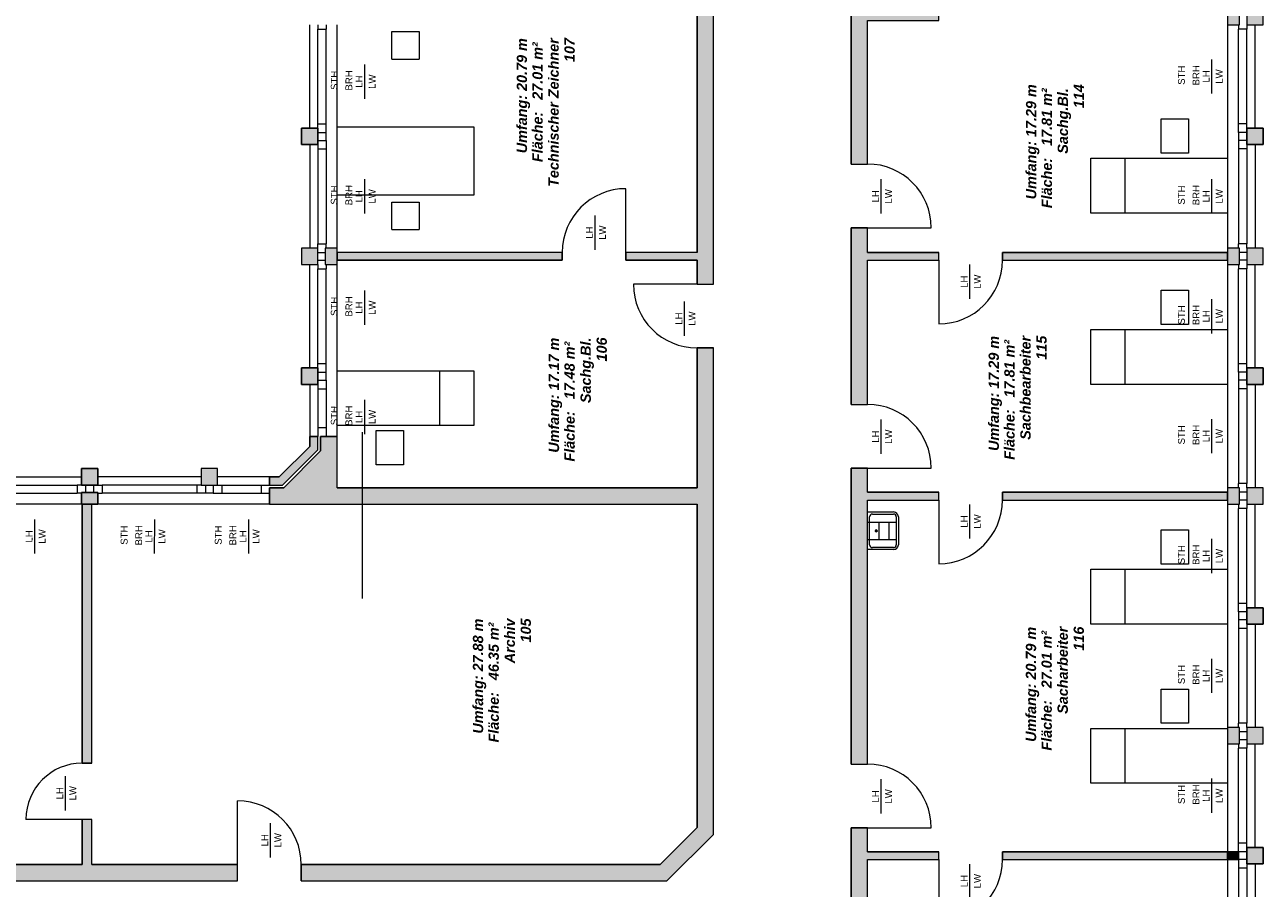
# Model space of a CAD drawing. Header units: metres. Extents: x -167 to 152, y -127 to 99.
# Tile 220 of 225: x 16 to 34, y 69 to 81. Entities that reach past the tile are written whole.
import ezdxf

# ---------------------------------------------------------------- set-up
doc = ezdxf.new("R2010")
doc.units = ezdxf.units.M
doc.layers.add('_OG 1 - B (3D)', color=7, linetype='Continuous', lineweight=9)
doc.layers.add('COE_Bestand-allg.', color=7, linetype='Continuous', lineweight=9)
doc.styles.add('Arial', font='arial.ttf')
doc.styles.add('Arial (bold italic)', font='arialbi.ttf')

# ---------------------------------------------------------------- blocks, each defined once
blk = doc.blocks.new('Group-17')
at = {"layer": 'COE_Bestand-allg.', "linetype": 'Continuous', "lineweight": 0, "transparency": 33554687}
for points in [[(28.405, 79.205), (28.405, 81.3), (29.445, 81.3), (29.445, 81.415), (28.405, 81.415), (28.405, 84.8), (29.445, 84.8), (29.445, 84.915), (28.405, 84.915), (28.405, 85.265), (28.165, 85.265), (28.165, 79.205)], [(26.155, 77.45), (26.155, 81.765), (25.915, 81.765), (25.915, 77.915), (24.875, 77.915), (24.875, 77.8), (25.915, 77.8), (25.915, 77.45)], [(33.838, 81.238), (33.838, 81.478), (33.665, 81.478), (33.665, 81.238)], [(34.185, 81.238), (34.185, 81.478), (33.945, 81.478), (33.945, 81.238)], [(20.375, 79.488), (20.375, 79.728), (20.135, 79.728), (20.135, 79.488)], [(34.185, 79.488), (34.185, 79.728), (33.945, 79.728), (33.945, 79.488)], [(28.405, 75.695), (28.405, 77.8), (29.445, 77.8), (29.445, 77.915), (28.405, 77.915), (28.405, 78.275), (28.165, 78.275), (28.165, 75.695)], [(20.375, 77.738), (20.375, 77.978), (20.135, 77.978), (20.135, 77.738)], [(20.655, 77.738), (20.655, 77.978), (20.483, 77.978), (20.483, 77.738)], [(33.838, 77.738), (33.838, 77.978), (33.665, 77.978), (33.665, 77.738)], [(34.185, 77.738), (34.185, 77.978), (33.945, 77.978), (33.945, 77.738)], [(23.945, 77.8), (23.945, 77.915), (20.655, 77.915), (20.655, 77.8)], [(33.665, 77.8), (33.665, 77.915), (30.375, 77.915), (30.375, 77.8)], [(25.915, 74.238), (25.915, 69.517), (25.376, 68.978), (20.132, 68.978), (20.132, 68.738), (25.475, 68.738), (26.155, 69.418), (26.155, 76.52), (25.915, 76.52), (25.915, 74.478), (20.655, 74.478), (20.655, 75.228), (20.415, 75.228), (20.415, 75.017), (19.876, 74.478), (19.67, 74.478), (19.67, 74.238)], [(20.375, 75.988), (20.375, 76.228), (20.135, 76.228), (20.135, 75.988)], [(34.185, 75.988), (34.185, 76.228), (33.945, 76.228), (33.945, 75.988)], [(20.375, 75.033), (20.375, 75.228), (20.255, 75.228), (20.255, 75.083), (19.809, 74.638), (19.67, 74.638), (19.67, 74.518), (19.859, 74.518)], [(17.16, 74.518), (17.16, 74.758), (16.92, 74.758), (16.92, 74.518)], [(18.91, 74.518), (18.91, 74.758), (18.67, 74.758), (18.67, 74.518)], [(28.405, 70.445), (28.405, 74.3), (29.445, 74.3), (29.445, 74.415), (28.405, 74.415), (28.405, 74.765), (28.165, 74.765), (28.165, 70.445)], [(17.16, 74.238), (17.16, 74.41), (16.92, 74.41), (16.92, 74.238)], [(33.665, 74.3), (33.665, 74.415), (30.375, 74.415), (30.375, 74.3)], [(33.838, 74.238), (33.838, 74.478), (33.665, 74.478), (33.665, 74.238)], [(34.185, 74.238), (34.185, 74.478), (33.945, 74.478), (33.945, 74.238)], [(17.075, 70.458), (17.075, 74.238), (16.93, 74.238), (16.93, 70.458)], [(34.185, 72.488), (34.185, 72.728), (33.945, 72.728), (33.945, 72.488)], [(33.838, 70.738), (33.838, 70.978), (33.665, 70.978), (33.665, 70.738)], [(34.185, 70.738), (34.185, 70.978), (33.945, 70.978), (33.945, 70.738)], [(19.202, 68.738), (19.202, 68.978), (17.075, 68.978), (17.075, 69.638), (16.93, 69.638), (16.93, 68.978), (14.877, 68.978), (14.877, 68.738)], [(28.405, 66.95), (28.405, 69.05), (29.445, 69.05), (29.445, 69.165), (28.405, 69.165), (28.405, 69.515), (28.165, 69.515), (28.165, 66.95)], [(33.665, 69.05), (33.665, 69.165), (30.375, 69.165), (30.375, 69.05)], [(33.825, 69.05), (33.825, 69.165), (33.665, 69.165), (33.665, 69.05)], [(34.185, 68.988), (34.185, 69.228), (33.945, 69.228), (33.945, 68.988)]]:
    blk.add_hatch(color=252, dxfattribs=at).paths.add_polyline_path(points)
at = {"layer": 'COE_Bestand-allg.', "color": 7, "linetype": 'Continuous', "lineweight": 9, "transparency": 33554687}
for p, q in [((28.165, 79.205), (28.165, 85.265)), ((25.915, 77.915), (25.915, 81.765)), ((26.155, 77.45), (26.155, 81.765)), ((20.255, 79.728), (20.255, 81.238)), ((20.375, 81.238), (20.375, 81.175)), ((20.495, 81.238), (20.495, 81.175)), ((20.655, 77.978), (20.655, 81.238)), ((28.405, 79.205), (28.405, 81.3)), ((33.665, 81.238), (33.665, 77.978)), ((33.825, 81.238), (33.825, 81.175)), ((33.945, 81.238), (33.945, 81.175)), ((34.065, 79.728), (34.065, 81.238)), ((20.375, 79.79), (20.375, 81.175)), ((20.375, 81.175), (20.495, 81.175)), ((20.495, 79.79), (20.495, 81.175)), ((21.455, 80.738), (21.455, 81.138)), ((21.455, 81.138), (21.855, 81.138)), ((21.855, 81.138), (21.855, 80.738)), ((33.825, 79.79), (33.825, 81.175)), ((33.945, 81.175), (33.825, 81.175)), ((33.945, 79.79), (33.945, 81.175)), ((21.455, 80.738), (21.855, 80.738)), ((33.434, 80.233), (33.436, 80.732)), ((21.059, 80.158), (21.061, 80.657)), ((20.375, 79.728), (20.375, 79.79)), ((20.375, 79.79), (20.495, 79.79)), ((20.495, 79.665), (20.495, 79.79)), ((33.825, 79.665), (33.825, 79.79)), ((33.945, 79.79), (33.825, 79.79)), ((33.945, 79.728), (33.945, 79.79)), ((20.375, 79.665), (20.495, 79.665)), ((20.495, 79.55), (20.495, 79.665)), ((33.825, 79.665), (33.825, 79.55)), ((33.945, 79.665), (33.825, 79.665)), ((20.255, 79.488), (20.255, 77.978)), ((20.375, 79.55), (20.495, 79.55)), ((20.375, 79.488), (20.375, 79.425)), ((20.375, 79.425), (20.375, 78.04)), ((20.375, 79.425), (20.495, 79.425)), ((20.495, 79.55), (20.495, 79.425)), ((20.495, 79.425), (20.495, 78.04)), ((33.825, 79.55), (33.825, 79.425)), ((33.945, 79.55), (33.825, 79.55)), ((33.825, 79.425), (33.825, 78.04)), ((33.945, 79.425), (33.825, 79.425)), ((33.945, 79.488), (33.945, 79.425)), ((33.945, 79.425), (33.945, 78.04)), ((34.065, 79.488), (34.065, 77.978)), ((32.165, 79.288), (32.165, 78.488)), ((28.165, 79.205), (28.405, 79.205)), ((21.059, 78.483), (21.061, 78.982)), ((28.605, 78.483), (28.605, 78.983)), ((33.434, 78.483), (33.436, 78.982)), ((24.875, 77.915), (24.875, 78.845)), ((21.455, 78.248), (21.455, 78.648)), ((21.455, 78.648), (21.855, 78.648)), ((21.855, 78.648), (21.855, 78.248)), ((24.425, 77.953), (24.425, 78.453)), ((21.455, 78.248), (21.855, 78.248)), ((28.165, 75.695), (28.165, 78.275)), ((28.165, 78.275), (28.405, 78.275)), ((28.405, 78.275), (29.335, 78.275)), ((28.405, 77.915), (28.405, 78.275)), ((20.375, 77.978), (20.375, 78.04)), ((20.375, 78.04), (20.495, 78.04)), ((20.495, 77.978), (20.495, 78.04)), ((33.825, 77.978), (33.825, 78.04)), ((33.945, 78.04), (33.825, 78.04)), ((33.945, 77.978), (33.945, 78.04)), ((20.375, 77.915), (20.483, 77.915)), ((20.375, 77.8), (20.483, 77.8)), ((23.945, 77.915), (20.655, 77.915)), ((23.945, 77.8), (20.655, 77.8)), ((23.945, 77.915), (23.945, 77.8)), ((24.875, 77.8), (24.875, 77.915)), ((25.915, 77.915), (24.875, 77.915)), ((25.915, 77.8), (24.875, 77.8)), ((25.915, 77.45), (25.915, 77.8)), ((28.405, 77.915), (29.445, 77.915)), ((28.405, 75.695), (28.405, 77.8)), ((28.405, 77.8), (29.445, 77.8)), ((29.445, 77.8), (29.445, 77.915)), ((29.445, 77.8), (29.445, 76.87)), ((30.375, 77.915), (33.665, 77.915)), ((30.375, 77.8), (30.375, 77.915)), ((30.375, 77.8), (33.665, 77.8)), ((33.945, 77.915), (33.838, 77.915)), ((33.945, 77.8), (33.838, 77.8)), ((20.255, 76.228), (20.255, 77.738)), ((20.375, 77.738), (20.375, 77.675)), ((20.375, 76.29), (20.375, 77.675)), ((20.375, 77.675), (20.495, 77.675)), ((20.495, 77.738), (20.495, 77.675)), ((20.495, 76.29), (20.495, 77.675)), ((20.655, 75.228), (20.655, 77.738)), ((29.901, 77.236), (29.901, 77.736)), ((33.665, 77.738), (33.665, 74.478)), ((33.825, 77.738), (33.825, 77.675)), ((33.825, 76.29), (33.825, 77.675)), ((33.945, 77.675), (33.825, 77.675)), ((33.945, 77.738), (33.945, 77.675)), ((33.945, 76.29), (33.945, 77.675)), ((34.065, 76.228), (34.065, 77.738)), ((25.915, 77.45), (24.985, 77.45)), ((25.915, 77.45), (26.155, 77.45)), ((21.059, 76.858), (21.061, 77.357)), ((25.733, 76.698), (25.733, 77.198)), ((33.434, 76.733), (33.436, 77.232)), ((32.165, 76.788), (32.165, 75.988)), ((25.915, 74.478), (25.915, 76.52)), ((25.915, 76.52), (26.155, 76.52)), ((26.155, 69.418), (26.155, 76.52)), ((20.495, 76.29), (20.375, 76.29)), ((20.375, 76.228), (20.375, 76.29)), ((20.495, 76.165), (20.495, 76.29)), ((22.155, 75.388), (22.155, 76.188)), ((33.825, 76.165), (33.825, 76.29)), ((33.945, 76.29), (33.825, 76.29)), ((33.945, 76.228), (33.945, 76.29)), ((20.255, 75.988), (20.255, 75.228)), ((20.375, 76.165), (20.495, 76.165)), ((20.375, 76.05), (20.495, 76.05)), ((20.375, 75.988), (20.375, 75.925)), ((20.495, 76.05), (20.495, 76.165)), ((20.495, 76.05), (20.495, 75.925)), ((33.825, 76.165), (33.825, 76.05)), ((33.945, 76.165), (33.825, 76.165)), ((33.825, 76.05), (33.825, 75.925)), ((33.945, 76.05), (33.825, 76.05)), ((33.945, 75.988), (33.945, 75.925)), ((34.065, 75.988), (34.065, 74.478)), ((20.375, 75.925), (20.375, 75.353)), ((20.375, 75.925), (20.495, 75.925)), ((20.495, 75.925), (20.495, 75.353)), ((33.825, 75.925), (33.825, 74.54)), ((33.945, 75.925), (33.825, 75.925)), ((33.945, 75.925), (33.945, 74.54)), ((21.059, 75.263), (21.061, 75.762)), ((28.165, 75.695), (28.405, 75.695)), ((28.605, 74.974), (28.605, 75.474)), ((33.434, 74.983), (33.436, 75.482)), ((20.375, 75.353), (20.375, 75.228)), ((20.495, 75.353), (20.375, 75.353)), ((20.495, 75.353), (20.495, 75.228)), ((21.025, 72.862), (21.025, 75.291)), ((20.255, 75.083), (19.809, 74.638)), ((20.255, 75.083), (20.255, 75.228)), ((20.255, 75.228), (20.375, 75.228)), ((20.375, 75.033), (20.375, 75.228)), ((20.415, 75.017), (20.415, 75.228)), ((20.415, 75.228), (20.655, 75.228)), ((20.655, 74.478), (20.655, 75.228)), ((20.375, 75.033), (19.859, 74.518)), ((20.415, 75.017), (19.876, 74.478)), ((28.165, 70.445), (28.165, 74.765)), ((28.165, 74.765), (28.405, 74.765)), ((28.405, 74.765), (29.335, 74.765)), ((28.405, 74.415), (28.405, 74.765)), ((15.41, 74.638), (16.92, 74.638)), ((18.67, 74.638), (17.16, 74.638)), ((19.67, 74.638), (18.91, 74.638)), ((19.67, 74.638), (19.809, 74.638)), ((19.67, 74.518), (19.67, 74.638)), ((33.825, 74.478), (33.825, 74.54)), ((33.945, 74.54), (33.825, 74.54)), ((33.945, 74.478), (33.945, 74.54)), ((15.473, 74.518), (16.857, 74.518)), ((15.473, 74.398), (16.857, 74.398)), ((16.92, 74.518), (16.857, 74.518)), ((16.857, 74.518), (16.857, 74.398)), ((16.92, 74.398), (16.857, 74.398)), ((16.982, 74.518), (16.982, 74.41)), ((17.097, 74.518), (17.097, 74.41)), ((17.16, 74.518), (17.223, 74.518)), ((17.16, 74.398), (17.223, 74.398)), ((18.607, 74.518), (17.223, 74.518)), ((17.223, 74.518), (17.223, 74.398)), ((18.607, 74.398), (17.223, 74.398)), ((18.67, 74.518), (18.607, 74.518)), ((18.607, 74.518), (18.607, 74.398)), ((18.732, 74.398), (18.607, 74.398)), ((18.732, 74.518), (18.732, 74.398)), ((18.847, 74.398), (18.732, 74.398)), ((18.847, 74.518), (18.847, 74.398)), ((18.847, 74.398), (18.972, 74.398)), ((18.91, 74.518), (18.972, 74.518)), ((18.972, 74.518), (19.67, 74.518)), ((18.972, 74.518), (18.972, 74.398)), ((18.972, 74.398), (19.67, 74.398)), ((19.545, 74.518), (19.545, 74.398)), ((19.67, 74.518), (19.859, 74.518)), ((19.67, 74.478), (19.876, 74.478)), ((19.67, 74.238), (19.67, 74.478)), ((20.655, 74.478), (25.915, 74.478)), ((28.405, 74.415), (29.445, 74.415)), ((29.445, 74.3), (29.445, 74.415)), ((30.375, 74.415), (33.665, 74.415)), ((30.375, 74.3), (30.375, 74.415)), ((33.945, 74.415), (33.838, 74.415)), ((16.92, 74.238), (13.66, 74.238)), ((16.93, 70.458), (16.93, 74.238)), ((17.075, 70.458), (17.075, 74.238)), ((19.67, 74.238), (17.16, 74.238)), ((19.67, 74.238), (25.915, 74.238)), ((25.915, 69.517), (25.915, 74.238)), ((28.405, 70.445), (28.405, 74.3)), ((28.405, 74.3), (29.445, 74.3)), ((29.445, 74.3), (29.445, 73.37)), ((29.901, 73.736), (29.901, 74.236)), ((30.375, 74.3), (33.665, 74.3)), ((33.665, 74.238), (33.665, 70.978)), ((33.825, 74.238), (33.825, 74.175)), ((33.945, 74.3), (33.838, 74.3)), ((33.945, 74.238), (33.945, 74.175)), ((34.065, 72.728), (34.065, 74.238)), ((16.239, 73.518), (16.241, 74.017)), ((17.989, 73.518), (17.991, 74.017)), ((19.364, 73.518), (19.366, 74.017)), ((28.405, 73.575), (28.405, 74.125)), ((28.405, 74.125), (28.785, 74.125)), ((28.435, 73.645), (28.435, 74.055)), ((28.475, 74.095), (28.785, 74.095)), ((28.825, 74.055), (28.825, 73.645)), ((28.855, 74.055), (28.855, 73.645)), ((33.825, 72.79), (33.825, 74.175)), ((33.945, 74.175), (33.825, 74.175)), ((33.945, 72.79), (33.945, 74.175)), ((28.405, 73.975), (28.825, 73.975)), ((28.512, 73.85), (28.555, 73.85)), ((28.532, 73.871), (28.532, 73.829)), ((28.532, 73.85), (28.532, 73.85)), ((28.568, 73.975), (28.568, 73.725)), ((28.718, 73.975), (28.718, 73.725)), ((28.405, 73.725), (28.825, 73.725)), ((33.434, 73.233), (33.436, 73.732)), ((28.785, 73.575), (28.405, 73.575)), ((28.785, 73.605), (28.475, 73.605)), ((32.165, 73.288), (32.165, 72.488)), ((33.825, 72.665), (33.825, 72.79)), ((33.945, 72.79), (33.825, 72.79)), ((33.945, 72.728), (33.945, 72.79)), ((33.825, 72.665), (33.825, 72.55)), ((33.945, 72.665), (33.825, 72.665)), ((33.825, 72.55), (33.825, 72.425)), ((33.945, 72.55), (33.825, 72.55)), ((33.825, 72.425), (33.825, 71.04)), ((33.945, 72.425), (33.825, 72.425)), ((33.945, 72.488), (33.945, 72.425)), ((33.945, 72.425), (33.945, 71.04)), ((34.065, 72.488), (34.065, 70.978)), ((33.434, 71.483), (33.436, 71.982)), ((32.165, 70.965), (32.165, 70.165)), ((33.825, 70.978), (33.825, 71.04)), ((33.945, 71.04), (33.825, 71.04)), ((33.945, 70.978), (33.945, 71.04)), ((33.945, 70.915), (33.838, 70.915)), ((33.945, 70.8), (33.838, 70.8)), ((33.665, 70.738), (33.665, 67.478)), ((33.825, 70.738), (33.825, 70.675)), ((33.825, 69.29), (33.825, 70.675)), ((33.945, 70.675), (33.825, 70.675)), ((33.945, 70.738), (33.945, 70.675)), ((33.945, 69.29), (33.945, 70.675)), ((34.065, 69.228), (34.065, 70.738)), ((17.075, 70.458), (16.93, 70.458)), ((28.165, 70.445), (28.405, 70.445)), ((16.688, 69.769), (16.688, 70.269)), ((28.605, 69.723), (28.605, 70.223)), ((33.434, 69.733), (33.436, 70.232)), ((19.202, 68.978), (19.202, 69.908)), ((16.93, 69.638), (16.11, 69.638)), ((16.93, 68.978), (16.93, 69.638)), ((17.075, 69.638), (16.93, 69.638)), ((17.075, 68.978), (17.075, 69.638)), ((19.683, 69.083), (19.683, 69.583)), ((25.915, 69.517), (25.376, 68.978)), ((28.165, 66.95), (28.165, 69.515)), ((28.165, 69.515), (28.405, 69.515)), ((28.405, 69.515), (29.335, 69.515)), ((28.405, 69.165), (28.405, 69.515)), ((26.155, 69.418), (25.475, 68.738)), ((28.405, 69.165), (29.445, 69.165)), ((29.445, 69.05), (29.445, 69.165)), ((30.375, 69.165), (33.825, 69.165)), ((30.375, 69.05), (30.375, 69.165)), ((33.825, 69.165), (33.825, 69.29)), ((33.945, 69.29), (33.825, 69.29)), ((33.825, 69.165), (33.825, 69.05)), ((33.945, 69.165), (33.825, 69.165)), ((33.945, 69.228), (33.945, 69.29)), ((14.877, 68.978), (16.93, 68.978)), ((17.075, 68.978), (19.202, 68.978)), ((19.202, 68.738), (19.202, 68.978)), ((20.132, 68.978), (25.376, 68.978)), ((20.132, 68.738), (20.132, 68.978)), ((28.405, 66.95), (28.405, 69.05)), ((28.405, 69.05), (29.445, 69.05)), ((29.445, 69.05), (29.445, 68.12)), ((29.901, 68.486), (29.901, 68.986)), ((30.375, 69.05), (33.825, 69.05)), ((33.825, 69.05), (33.825, 68.925)), ((33.945, 69.05), (33.825, 69.05)), ((33.945, 68.988), (33.945, 68.925)), ((34.065, 68.988), (34.065, 67.478)), ((33.825, 68.925), (33.825, 67.54)), ((33.945, 68.925), (33.825, 68.925)), ((33.945, 68.925), (33.945, 67.54)), ((14.877, 68.738), (19.202, 68.738)), ((20.132, 68.738), (25.475, 68.738))]:
    blk.add_line(p, q, dxfattribs=at)
at = {"layer": 'COE_Bestand-allg.', "color": 7, "linetype": 'Continuous', "lineweight": 9, "transparency": 33554687, "flags": 128}
for points in [[(28.405, 79.205), (28.405, 81.3), (29.445, 81.3), (29.445, 81.415), (28.405, 81.415), (28.405, 84.8), (29.445, 84.8), (29.445, 84.915), (28.405, 84.915), (28.405, 85.265), (28.165, 85.265), (28.165, 79.205)], [(26.155, 77.45), (26.155, 81.765), (25.915, 81.765), (25.915, 77.915), (24.875, 77.915), (24.875, 77.8), (25.915, 77.8), (25.915, 77.45)], [(33.838, 81.238), (33.838, 81.478), (33.665, 81.478), (33.665, 81.238)], [(33.665, 81.478), (33.665, 81.238), (33.838, 81.238), (33.838, 81.478)], [(34.185, 81.238), (34.185, 81.478), (33.945, 81.478), (33.945, 81.238)], [(33.945, 81.478), (33.945, 81.238), (34.185, 81.238), (34.185, 81.478)], [(20.375, 79.488), (20.375, 79.728), (20.135, 79.728), (20.135, 79.488)], [(20.375, 79.728), (20.375, 79.488), (20.135, 79.488), (20.135, 79.728)], [(20.655, 78.748), (20.655, 79.748), (22.655, 79.748), (22.655, 78.748)], [(34.185, 79.488), (34.185, 79.728), (33.945, 79.728), (33.945, 79.488)], [(33.945, 79.488), (33.945, 79.728), (34.185, 79.728), (34.185, 79.488)], [(33.665, 79.288), (33.665, 78.488), (31.665, 78.488), (31.665, 79.288)], [(28.405, 75.695), (28.405, 77.8), (29.445, 77.8), (29.445, 77.915), (28.405, 77.915), (28.405, 78.275), (28.165, 78.275), (28.165, 75.695)], [(20.375, 77.738), (20.375, 77.978), (20.135, 77.978), (20.135, 77.738)], [(20.375, 77.738), (20.375, 77.978), (20.135, 77.978), (20.135, 77.738)], [(20.655, 77.738), (20.655, 77.978), (20.483, 77.978), (20.483, 77.738)], [(20.655, 77.738), (20.655, 77.978), (20.483, 77.978), (20.483, 77.738)], [(33.838, 77.738), (33.838, 77.978), (33.665, 77.978), (33.665, 77.738)], [(33.665, 77.978), (33.665, 77.738), (33.838, 77.738), (33.838, 77.978)], [(34.185, 77.738), (34.185, 77.978), (33.945, 77.978), (33.945, 77.738)], [(33.945, 77.978), (33.945, 77.738), (34.185, 77.738), (34.185, 77.978)], [(23.945, 77.8), (23.945, 77.915), (20.655, 77.915), (20.655, 77.8)], [(33.665, 77.8), (33.665, 77.915), (30.375, 77.915), (30.375, 77.8)], [(33.665, 76.788), (33.665, 75.988), (31.665, 75.988), (31.665, 76.788)], [(25.915, 74.238), (25.915, 69.517), (25.376, 68.978), (20.132, 68.978), (20.132, 68.738), (25.475, 68.738), (26.155, 69.418), (26.155, 76.52), (25.915, 76.52), (25.915, 74.478), (20.655, 74.478), (20.655, 75.228), (20.415, 75.228), (20.415, 75.017), (19.876, 74.478), (19.67, 74.478), (19.67, 74.238)], [(20.375, 75.988), (20.375, 76.228), (20.135, 76.228), (20.135, 75.988)], [(20.375, 76.228), (20.375, 75.988), (20.135, 75.988), (20.135, 76.228)], [(20.655, 75.388), (20.655, 76.188), (22.655, 76.188), (22.655, 75.388)], [(34.185, 75.988), (34.185, 76.228), (33.945, 76.228), (33.945, 75.988)], [(33.945, 75.988), (33.945, 76.228), (34.185, 76.228), (34.185, 75.988)], [(20.375, 75.033), (20.375, 75.228), (20.255, 75.228), (20.255, 75.083), (19.809, 74.638), (19.67, 74.638), (19.67, 74.518), (19.859, 74.518)], [(17.16, 74.518), (17.16, 74.758), (16.92, 74.758), (16.92, 74.518)], [(17.16, 74.518), (16.92, 74.518), (16.92, 74.758), (17.16, 74.758)], [(18.91, 74.518), (18.91, 74.758), (18.67, 74.758), (18.67, 74.518)], [(18.67, 74.518), (18.91, 74.518), (18.91, 74.758), (18.67, 74.758)], [(28.405, 70.445), (28.405, 74.3), (29.445, 74.3), (29.445, 74.415), (28.405, 74.415), (28.405, 74.765), (28.165, 74.765), (28.165, 70.445)], [(17.16, 74.238), (17.16, 74.41), (16.92, 74.41), (16.92, 74.238)], [(17.16, 74.238), (16.92, 74.238), (16.92, 74.41), (17.16, 74.41)], [(33.665, 74.3), (33.665, 74.415), (30.375, 74.415), (30.375, 74.3)], [(33.838, 74.238), (33.838, 74.478), (33.665, 74.478), (33.665, 74.238)], [(33.665, 74.478), (33.665, 74.238), (33.838, 74.238), (33.838, 74.478)], [(34.185, 74.238), (34.185, 74.478), (33.945, 74.478), (33.945, 74.238)], [(33.945, 74.478), (33.945, 74.238), (34.185, 74.238), (34.185, 74.478)], [(17.075, 70.458), (17.075, 74.238), (16.93, 74.238), (16.93, 70.458)], [(33.665, 73.288), (33.665, 72.488), (31.665, 72.488), (31.665, 73.288)], [(34.185, 72.488), (34.185, 72.728), (33.945, 72.728), (33.945, 72.488)], [(33.945, 72.488), (33.945, 72.728), (34.185, 72.728), (34.185, 72.488)], [(33.665, 70.965), (33.665, 70.165), (31.665, 70.165), (31.665, 70.965)], [(33.838, 70.738), (33.838, 70.978), (33.665, 70.978), (33.665, 70.738)], [(33.665, 70.978), (33.665, 70.738), (33.838, 70.738), (33.838, 70.978)], [(34.185, 70.738), (34.185, 70.978), (33.945, 70.978), (33.945, 70.738)], [(33.945, 70.978), (33.945, 70.738), (34.185, 70.738), (34.185, 70.978)], [(19.202, 68.738), (19.202, 68.978), (17.075, 68.978), (17.075, 69.638), (16.93, 69.638), (16.93, 68.978), (14.877, 68.978), (14.877, 68.738)], [(28.405, 66.95), (28.405, 69.05), (29.445, 69.05), (29.445, 69.165), (28.405, 69.165), (28.405, 69.515), (28.165, 69.515), (28.165, 66.95)], [(33.665, 69.05), (33.665, 69.165), (30.375, 69.165), (30.375, 69.05)], [(33.825, 69.05), (33.825, 69.165), (33.665, 69.165), (33.665, 69.05)], [(34.185, 68.988), (34.185, 69.228), (33.945, 69.228), (33.945, 68.988)], [(33.945, 68.988), (33.945, 69.228), (34.185, 69.228), (34.185, 68.988)]]:
    blk.add_lwpolyline(points, close=True, dxfattribs=at)
for points in [[(33.095, 79.863), (33.095, 79.363), (32.695, 79.363), (32.695, 79.863), (33.095, 79.863)], [(33.095, 77.363), (33.095, 76.863), (32.695, 76.863), (32.695, 77.363), (33.095, 77.363)], [(21.225, 74.813), (21.225, 75.313), (21.625, 75.313), (21.625, 74.813), (21.225, 74.813)], [(33.095, 73.863), (33.095, 73.363), (32.695, 73.363), (32.695, 73.863), (33.095, 73.863)], [(33.095, 71.54), (33.095, 71.04), (32.695, 71.04), (32.695, 71.54), (33.095, 71.54)]]:
    blk.add_lwpolyline(points, dxfattribs=at)
at = {"layer": 'COE_Bestand-allg.', "color": 7, "linetype": 'Continuous', "lineweight": 9, "transparency": 33554687}
for centre, radius, start, end in [((28.405, 78.275), 0.93, 0, 90), ((24.875, 77.915), 0.93, 90, 180), ((29.445, 77.8), 0.93, 270, 0), ((25.915, 77.45), 0.93, 180, 270), ((28.405, 74.765), 0.93, 0, 90), ((29.445, 74.3), 0.93, 270, 360), ((28.475, 74.055), 0.04, 89.957, 180.0287), ((28.785, 74.055), 0.07, 359.9836, 89.9754), ((28.785, 74.055), 0.04, 359.9714, 89.957), ((28.532, 73.85), 0.0145, 90, 270), ((28.532, 73.85), 0.0102, 90, 270), ((28.532, 73.85), 0.0145, 270, 90), ((28.532, 73.85), 0.0102, 270, 90), ((28.475, 73.645), 0.04, 180.0287, 270.043), ((28.785, 73.645), 0.04, 270.043, 359.9714), ((28.785, 73.645), 0.07, 270.0246, 359.9836), ((16.93, 69.638), 0.82, 90, 180), ((28.405, 69.515), 0.93, 0, 90), ((19.202, 68.978), 0.93, 0, 90), ((29.445, 69.05), 0.93, 270, 0)]:
    blk.add_arc(centre, radius, start, end, dxfattribs=at)
at = {"layer": 'COE_Bestand-allg.', "color": 7, "transparency": 33554687, "line_spacing_factor": 0.25}
for s, insert, char_height, attachment_point, rotation, style in [('Umfang: 20.79 m', (23.28, 79.362), 0.15027, 1, 90, 'Arial (bold italic)'), ('Fläche:   27.01 m² ', (23.508, 79.233), 0.15027, 1, 90, 'Arial (bold italic)'), ('Technischer Zeichner', (23.743, 78.871), 0.15027, 1, 90, 'Arial (bold italic)'), ('107', (23.977, 80.694), 0.1503, 1, 90, 'Arial (bold italic)'), ('STH', (20.565, 80.427), 0.1002, 2, 89.6286, 'Arial'), ('BRH', (20.878, 80.425), 0.1002, 8, 89.6286, 'Arial'), ('STH', (32.94, 80.502), 0.1002, 2, 89.6286, 'Arial'), ('BRH', (33.253, 80.5), 0.1002, 8, 89.6286, 'Arial'), ('LH', (33.301, 80.483), 0.1002, 2, 89.8159, 'Arial'), ('LW', (33.592, 80.482), 0.1002, 8, 89.8159, 'Arial'), ('LH', (20.926, 80.408), 0.1002, 2, 89.8159, 'Arial'), ('LW', (21.217, 80.407), 0.1002, 8, 89.8159, 'Arial'), ('114', (31.417, 80.02), 0.1503, 1, 90, 'Arial (bold italic)'), ('Umfang: 17.29 m', (30.719, 78.689), 0.15027, 1, 90, 'Arial (bold italic)'), ('Fläche:   17.81 m² ', (30.948, 78.56), 0.15027, 1, 90, 'Arial (bold italic)'), ('Sachg.Bl. ', (31.182, 79.355), 0.1503, 1, 90, 'Arial (bold italic)'), ('STH', (20.565, 78.752), 0.1002, 2, 89.6286, 'Arial'), ('BRH', (20.878, 78.75), 0.1002, 8, 89.6286, 'Arial'), ('LH', (20.926, 78.733), 0.1002, 2, 89.8159, 'Arial'), ('LW', (21.217, 78.732), 0.1002, 8, 89.8159, 'Arial'), ('LH', (28.471, 78.733), 0.1002, 2, 90, 'Arial'), ('LW', (28.762, 78.733), 0.1002, 8, 90, 'Arial'), ('STH', (32.94, 78.752), 0.1002, 2, 89.6286, 'Arial'), ('BRH', (33.253, 78.75), 0.1002, 8, 89.6286, 'Arial'), ('LH', (33.301, 78.733), 0.1002, 2, 89.8159, 'Arial'), ('LW', (33.592, 78.732), 0.1002, 8, 89.8159, 'Arial'), ('LH', (24.291, 78.203), 0.1002, 2, 90, 'Arial'), ('LW', (24.582, 78.203), 0.1002, 8, 90, 'Arial'), ('LH', (29.767, 77.486), 0.1002, 2, 90, 'Arial'), ('LW', (30.058, 77.486), 0.1002, 8, 90, 'Arial'), ('STH', (20.565, 77.127), 0.1002, 2, 89.6286, 'Arial'), ('BRH', (20.878, 77.125), 0.1002, 8, 89.6286, 'Arial'), ('LH', (20.926, 77.108), 0.1002, 2, 89.8159, 'Arial'), ('LW', (21.217, 77.107), 0.1002, 8, 89.8159, 'Arial'), ('STH', (32.94, 77.002), 0.1002, 2, 89.6286, 'Arial'), ('BRH', (33.253, 77), 0.1002, 8, 89.6286, 'Arial'), ('LW', (33.592, 76.982), 0.1002, 8, 89.8159, 'Arial'), ('LH', (25.599, 76.948), 0.1002, 2, 90, 'Arial'), ('LW', (25.89, 76.948), 0.1002, 8, 90, 'Arial'), ('LH', (33.301, 76.983), 0.1002, 2, 89.8159, 'Arial'), ('Umfang: 17.17 m', (23.748, 74.99), 0.15027, 1, 90, 'Arial (bold italic)'), ('Sachg.Bl.', (24.212, 75.715), 0.1503, 1, 90, 'Arial (bold italic)'), ('106', (24.446, 76.322), 0.1503, 1, 90, 'Arial (bold italic)'), ('Umfang: 17.29 m', (30.173, 75.016), 0.15027, 1, 90, 'Arial (bold italic)'), ('Fläche:   17.81 m² ', (30.402, 74.887), 0.15027, 1, 90, 'Arial (bold italic)'), ('Sachbearbeiter', (30.637, 75.179), 0.15027, 1, 90, 'Arial (bold italic)'), ('115', (30.871, 76.348), 0.1503, 1, 90, 'Arial (bold italic)'), ('Fläche:   17.48 m² ', (23.977, 74.861), 0.15027, 1, 90, 'Arial (bold italic)'), ('STH', (20.565, 75.532), 0.1002, 2, 89.6286, 'Arial'), ('BRH', (20.878, 75.53), 0.1002, 8, 89.6286, 'Arial'), ('LH', (20.926, 75.513), 0.1002, 2, 89.8159, 'Arial'), ('LW', (21.217, 75.512), 0.1002, 8, 89.8159, 'Arial'), ('LH', (28.471, 75.224), 0.1002, 2, 90, 'Arial'), ('LW', (28.762, 75.224), 0.1002, 8, 90, 'Arial'), ('STH', (32.94, 75.252), 0.1002, 2, 89.6286, 'Arial'), ('BRH', (33.253, 75.25), 0.1002, 8, 89.6286, 'Arial'), ('LH', (33.301, 75.233), 0.1002, 2, 89.8159, 'Arial'), ('LW', (33.592, 75.232), 0.1002, 8, 89.8159, 'Arial'), ('LH', (29.767, 73.986), 0.1002, 2, 90, 'Arial'), ('LW', (30.058, 73.986), 0.1002, 8, 90, 'Arial'), ('LH', (16.106, 73.768), 0.1002, 2, 89.8159, 'Arial'), ('LW', (16.397, 73.767), 0.1002, 8, 89.8159, 'Arial'), ('STH', (17.495, 73.787), 0.1002, 2, 89.6286, 'Arial'), ('BRH', (17.808, 73.785), 0.1002, 8, 89.6286, 'Arial'), ('LH', (17.856, 73.768), 0.1002, 2, 89.8159, 'Arial'), ('LW', (18.147, 73.767), 0.1002, 8, 89.8159, 'Arial'), ('STH', (18.87, 73.787), 0.1002, 2, 89.6286, 'Arial'), ('BRH', (19.183, 73.785), 0.1002, 8, 89.6286, 'Arial'), ('LH', (19.231, 73.768), 0.1002, 2, 89.8159, 'Arial'), ('LW', (19.522, 73.767), 0.1002, 8, 89.8159, 'Arial'), ('STH', (32.94, 73.502), 0.1002, 2, 89.6286, 'Arial'), ('BRH', (33.253, 73.5), 0.1002, 8, 89.6286, 'Arial'), ('LH', (33.301, 73.483), 0.1002, 2, 89.8159, 'Arial'), ('LW', (33.592, 73.482), 0.1002, 8, 89.8159, 'Arial'), ('105', (23.337, 72.22), 0.1503, 1, 90, 'Arial (bold italic)'), ('Umfang: 27.88 m', (22.639, 70.889), 0.15027, 1, 90, 'Arial (bold italic)'), ('Fläche:   46.35 m² ', (22.868, 70.76), 0.15027, 1, 90, 'Arial (bold italic)'), ('Archiv', (23.102, 71.917), 0.1503, 1, 90, 'Arial (bold italic)'), ('Sacharbeiter', (31.18, 71.178), 0.15027, 1, 90, 'Arial (bold italic)'), ('116', (31.415, 72.101), 0.1503, 1, 90, 'Arial (bold italic)'), ('Umfang: 20.79 m', (30.717, 70.769), 0.15027, 1, 90, 'Arial (bold italic)'), ('Fläche:   27.01 m² ', (30.946, 70.641), 0.15027, 1, 90, 'Arial (bold italic)'), ('STH', (32.94, 71.752), 0.1002, 2, 89.6286, 'Arial'), ('BRH', (33.253, 71.75), 0.1002, 8, 89.6286, 'Arial'), ('LW', (33.592, 71.732), 0.1002, 8, 89.8159, 'Arial'), ('LH', (33.301, 71.733), 0.1002, 2, 89.8159, 'Arial'), ('LH', (16.554, 70.019), 0.1002, 2, 90, 'Arial'), ('LW', (16.845, 70.019), 0.1002, 8, 90, 'Arial'), ('LH', (28.471, 69.973), 0.1002, 2, 90, 'Arial'), ('LW', (28.762, 69.973), 0.1002, 8, 90, 'Arial'), ('STH', (32.94, 70.002), 0.1002, 2, 89.6286, 'Arial'), ('BRH', (33.253, 70), 0.1002, 8, 89.6286, 'Arial'), ('LH', (33.301, 69.983), 0.1002, 2, 89.8159, 'Arial'), ('LW', (33.592, 69.982), 0.1002, 8, 89.8159, 'Arial'), ('LH', (19.549, 69.333), 0.1002, 2, 90, 'Arial'), ('LW', (19.84, 69.333), 0.1002, 8, 90, 'Arial'), ('LH', (29.767, 68.736), 0.1002, 2, 90, 'Arial'), ('LW', (30.058, 68.736), 0.1002, 8, 90, 'Arial')]:
    blk.add_mtext(s, dxfattribs=dict(at, insert=insert, char_height=char_height, attachment_point=attachment_point, rotation=rotation, style=style))
blk = doc.blocks.new('OG 1 - B (3D)')
at = {"layer": 'COE_Bestand-allg.', "color": 7, "transparency": 33554687}
blk.add_blockref('Group-17', (0, 0), dxfattribs=at)

msp = doc.modelspace()

# ---------------------------------------------------------------- block references
at = {"layer": '_OG 1 - B (3D)'}
msp.add_blockref('OG 1 - B (3D)', (0, 0), dxfattribs=at)

doc.saveas('drawing.dxf')
